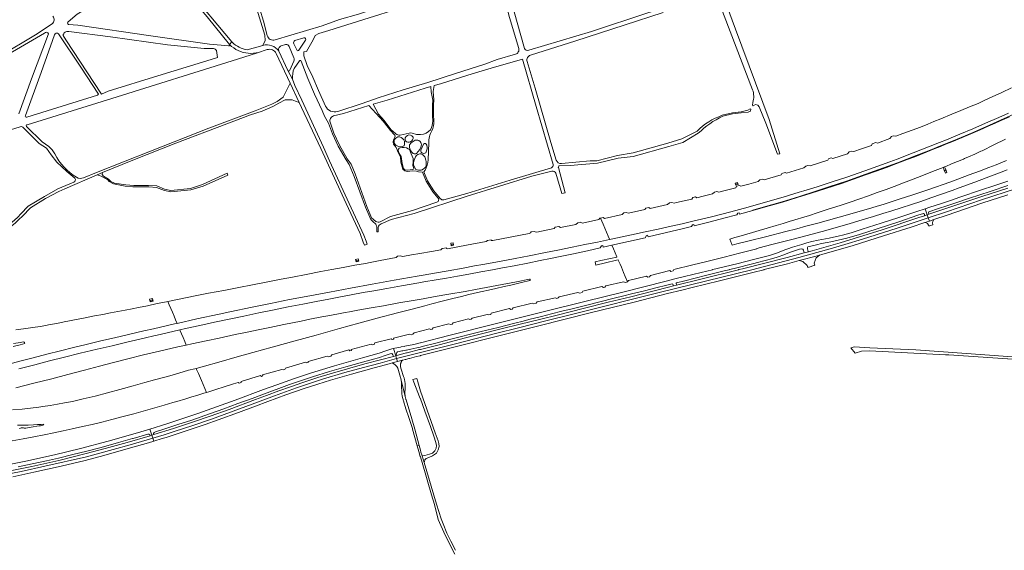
# Model space of a CAD drawing. Extents: x 148869 to 161638, y 453607 to 469810.
# Tile 66 of 256: x 154659 to 155497, y 460261 to 460713. Entities that reach past the tile are written whole.
import ezdxf

# ---------------------------------------------------------------- set-up
doc = ezdxf.new("R2010")
doc.units = 0
for name, color, linetype, lineweight in [('B-RO-VH-VERHARDING_ASFALT-GV', 251, 'CONTINUOUS', 18), ('B-RO-VH-VERHARDING_FUNDERING_ZAND-GV', 251, 'CONTINUOUS', 18), ('B-RO-VH-VERHARDING_GESLOTEN-GV', 251, 'CONTINUOUS', 18), ('B-RO-VH-VERHARDING_HALFVERHARDING-GV', 251, 'CONTINUOUS', 18), ('B-RO-VH-VERHARDING_HALFVERHARDING_GRIND-GV', 251, 'CONTINUOUS', 18), ('B-RO-VH-VERHARDING_OPEN-GV', 251, 'CONTINUOUS', 18)]:
    doc.layers.add(name, color=color, linetype=linetype, lineweight=lineweight)

msp = doc.modelspace()

# ---------------------------------------------------------------- linework, layer by layer
at = {"layer": 'B-RO-VH-VERHARDING_ASFALT-GV', "flags": 128}
for points in [[(155500, 460575.29), (155495.75, 460573.85), (155488.15, 460571.35), (155477.58, 460567.83), (155459.37, 460561.69), (155451.38, 460558.9), (155443.73, 460556.39), (155433.62, 460553.25), (155429.62, 460551.88), (155431.49, 460546.64), (155432.95, 460547.12), (155432.91, 460547.25), (155432.58, 460548.26), (155432.97, 460549.29), (155441.17, 460552.04), (155448.05, 460554.3), (155454.92, 460556.57), (155467.61, 460560.83), (155484.99, 460566.55), (155500, 460571.64)], [(155500, 460569.34), (155478.08, 460562.12), (155447.33, 460551.93), (155432.95, 460547.12), (155431.49, 460546.64), (155432.38, 460544.12), (155448.01, 460549.16), (155477.8, 460559.3), (155507.6, 460569.18)], [(155507.6, 460569.18), (155477.8, 460559.3), (155448.01, 460549.16), (155432.38, 460544.12), (155433.38, 460541.31), (155436.98, 460542.54), (155448.34, 460546.44), (155478.08, 460556.5), (155500, 460563.65)], [(154634.87, 460323.29), (154660.13, 460328.17), (154680.33, 460332.76), (154715.68, 460340.8), (154738.41, 460346.83), (154752.93, 460350.78), (154772.4, 460356.49), (154771.46, 460359.06), (154770, 460358.6), (154750.39, 460352.82), (154731.77, 460347.67), (154715.64, 460343.42), (154692.14, 460337.67), (154669.4, 460332.57), (154646.61, 460327.86)], [(154657.5, 460332.12), (154669.58, 460334.59), (154681.8, 460337.3), (154692.05, 460339.67), (154704.16, 460342.56), (154716.14, 460345.55), (154728.22, 460348.76), (154743.12, 460352.83), (154754.87, 460356.19), (154755.43, 460356.35), (154768.12, 460360.07), (154768.92, 460359.99), (154769.62, 460359.51), (154769.95, 460358.72), (154770, 460358.6), (154771.46, 460359.06), (154769.58, 460364.19), (154759.08, 460360.98), (154734.19, 460353.96), (154710.61, 460347.8), (154688.6, 460342.49), (154664.27, 460337.08), (154637.32, 460331.72)], [(154653.16, 460323.8), (154671.01, 460327.51), (154694.25, 460332.75), (154714.59, 460337.69), (154730.7, 460341.92), (154753.3, 460348.21), (154763.36, 460351.2), (154768.45, 460352.72), (154773.26, 460354.15), (154772.4, 460356.49), (154752.93, 460350.78), (154738.41, 460346.83), (154715.68, 460340.8), (154680.33, 460332.76), (154660.13, 460328.17), (154634.87, 460323.29)]]:
    msp.add_lwpolyline(points, dxfattribs=at)
for points in [[(155429.62, 460551.88), (155422.77, 460549.52), (155407.23, 460544.28), (155392.31, 460539.45), (155376.21, 460534.38), (155366.86, 460531.47), (155359.47, 460529.35), (155356.92, 460528.75), (155347.91, 460526.88), (155338.65, 460525.14), (155333.37, 460523.91), (155329.03, 460522.73), (155324.76, 460521.51), (155320.65, 460520.39), (155316.69, 460519.02), (155312.92, 460517.7), (155310.16, 460516.73), (155307, 460515.45), (155303.3, 460514.1), (155300.63, 460513.09), (155297.21, 460512.15), (155282.42, 460508.39), (155270.55, 460505.34), (155252.7, 460500.98), (155248.86, 460500.03), (155248.73, 460500), (155248.61, 460499.97), (155238.94, 460497.58), (155224.89, 460494.08), (155216.63, 460492.05), (155209.33, 460490.29), (155172.33, 460480.97), (155141.22, 460473.13), (155103.3, 460463.71), (155063.82, 460453.85), (155024.22, 460443.85), (155000.12, 460437.76), (155000, 460437.73), (154999.88, 460437.7), (154994.45, 460436.32), (154986.92, 460434.76), (154986.32, 460434.65), (154983.8, 460434.2), (154983.11, 460434.08), (154981.7, 460433.83), (154978.4, 460433.29), (154977.18, 460432.94), (154979.06, 460426.68), (154980.1, 460426.96), (154980.07, 460427.09), (154979.77, 460428.37), (154979.9, 460429.36), (154980.54, 460429.96), (154982.02, 460430.34), (154984.32, 460430.76), (154985, 460430.89), (154986.73, 460431.21), (154987.51, 460431.36), (154988.11, 460431.48), (154991.92, 460432.23), (154997.01, 460433.41), (154999.88, 460434.06), (155001.68, 460434.47), (155013.3, 460437.5), (155024.92, 460440.52), (155051.8, 460447.31), (155066.11, 460450.89), (155080.41, 460454.47), (155087.48, 460456.25), (155092.48, 460457.51), (155103.13, 460460.2), (155111.7, 460462.36), (155120.36, 460464.52), (155129.37, 460466.77), (155140.55, 460469.57), (155152.73, 460472.61), (155165.05, 460475.69), (155173.2, 460477.69), (155179.84, 460479.32), (155190.87, 460482.03), (155200.39, 460484.41), (155209.74, 460486.75), (155214.3, 460487.88), (155214.9, 460487.5), (155215.36, 460486.23), (155215.4, 460486.1), (155218.08, 460486.78), (155218.05, 460486.9), (155217.65, 460488.36), (155217.95, 460488.75), (155225.16, 460490.55), (155242.79, 460495.03), (155246.07, 460495.87), (155258.72, 460498.96), (155262.83, 460499.97), (155262.95, 460500), (155263.08, 460500.03), (155267.14, 460501.03), (155267.15, 460501.03), (155283.78, 460505.31), (155286.91, 460506.06), (155293.61, 460507.67), (155293.64, 460507.68), (155300.08, 460509.42), (155304.65, 460510.87), (155309.33, 460512.71), (155309.33, 460512.71), (155314.37, 460514.66), (155319.25, 460516.22), (155322.74, 460517.3), (155324.29, 460517.61), (155325.49, 460517.37), (155326.17, 460516.6), (155326.78, 460514.42), (155326.82, 460514.29), (155330.31, 460515.22), (155330.27, 460515.35), (155329.65, 460517.74), (155329.54, 460518.77), (155329.94, 460519.38), (155337.09, 460521.25), (155341.35, 460522.2), (155346.28, 460523.12), (155349.43, 460523.71), (155363.16, 460526.85), (155373.83, 460530.04), (155388.82, 460534.7), (155407.44, 460540.73), (155423.63, 460546.3), (155428.34, 460547.66), (155429.05, 460547.24), (155429.24, 460546.01), (155429.26, 460545.89), (155431.49, 460546.64)], [(155431.49, 460546.64), (155429.26, 460545.89), (155424.35, 460544.25), (155393.17, 460534.01), (155357.45, 460522.87), (155333.63, 460516.11), (155330.31, 460515.22), (155326.82, 460514.29), (155312.15, 460510.38), (155274.17, 460500.76), (155271.22, 460500.03), (155271.1, 460500), (155270.97, 460499.97), (155238.83, 460492), (155218.08, 460486.78), (155215.4, 460486.1), (155211.16, 460485.03), (155199.12, 460482.1), (155179.1, 460476.99), (155159.78, 460472.18), (155138.6, 460466.81), (155117.52, 460461.68), (155101.45, 460457.63), (155085.11, 460453.53), (155068.85, 460449.5), (155051.92, 460445.29), (155038.43, 460441.87), (155016.09, 460436.13), (155000.12, 460432.17), (155000, 460432.14), (154999.88, 460432.11), (154999.3, 460431.97), (154988.9, 460429.32), (154988.3, 460429.16), (154985.86, 460428.5), (154985.21, 460428.33), (154980.1, 460426.96), (154979.06, 460426.68), (154979.78, 460424.3), (155000, 460429.34), (155029.83, 460436.88), (155063.92, 460445.7), (155084.75, 460450.87), (155105.59, 460456.03), (155132.1, 460462.7), (155204.32, 460480.7), (155282.1, 460499.95), (155322.07, 460510.39), (155337.51, 460514.7), (155348.88, 460517.74), (155361.34, 460521.29), (155376.51, 460525.85), (155405.76, 460535.22), (155432.38, 460544.12)], [(155432.38, 460544.12), (155405.76, 460535.22), (155376.51, 460525.85), (155361.34, 460521.29), (155348.88, 460517.74), (155337.51, 460514.7), (155322.07, 460510.39), (155282.1, 460499.95), (155204.32, 460480.7), (155132.1, 460462.7), (155105.59, 460456.03), (155084.75, 460450.87), (155063.92, 460445.7), (155029.83, 460436.88), (155000, 460429.34), (154979.78, 460424.3), (154980.54, 460421.77), (154984.53, 460422.85), (154985.13, 460423.02), (154986.99, 460423.49), (154987.61, 460423.65), (154990.07, 460424.28), (154990.66, 460424.43), (154996.81, 460426), (154999.88, 460426.77), (155000, 460426.8), (155000.12, 460426.83), (155029.64, 460434.24), (155067.85, 460443.91), (155099.73, 460451.84), (155145.58, 460463.41), (155182.03, 460472.46), (155210.3, 460479.58), (155222.6, 460482.58), (155231.34, 460484.72), (155254.52, 460490.56), (155283.11, 460497.6), (155292.5, 460499.97), (155292.62, 460500), (155292.75, 460500.03), (155312.6, 460505.03), (155322.34, 460507.68), (155324.61, 460508.29), (155335.73, 460511.32), (155339.71, 460512.4), (155341.65, 460512.92), (155368.44, 460520.61), (155394.38, 460528.72), (155417.75, 460536.28), (155429.57, 460540.08), (155433.38, 460541.31)], [(155336.88, 460510.18), (155339.71, 460512.4), (155335.73, 460511.32), (155324.61, 460508.29), (155322.34, 460507.68), (155325.67, 460506.82), (155329.42, 460503.66), (155329.94, 460501.95), (155330.46, 460502.11), (155330.89, 460502.24), (155334.88, 460503.45), (155335.25, 460503.56), (155335.78, 460503.72), (155335.27, 460505.42)], [(154979.06, 460426.68), (154977.18, 460432.94), (154975.77, 460432.54), (154970.74, 460430.86), (154964.83, 460428.9), (154950.74, 460424.82), (154927.03, 460418.05), (154906.37, 460411.84), (154892.13, 460407.09), (154877.74, 460401.97), (154866.53, 460397.92), (154842.5, 460388.83), (154810.67, 460377.44), (154784.15, 460368.64), (154769.58, 460364.19), (154771.46, 460359.06), (154773.11, 460359.59), (154773.09, 460359.71), (154772.96, 460360.6), (154773.31, 460361.36), (154774.46, 460362.01), (154782.6, 460364.59), (154793.62, 460368.08), (154805.36, 460372.01), (154820.49, 460377.16), (154832.8, 460381.56), (154844.63, 460386.03), (154856.71, 460390.41), (154865.02, 460393.53), (154888.61, 460402.25), (154908.3, 460408.71), (154922.6, 460413.26), (154936.55, 460417.28), (154950.71, 460421.26), (154960.14, 460423.8), (154964.4, 460424.96), (154971, 460427.12), (154974.37, 460428.26), (154975.62, 460428.6), (154976.05, 460428.47), (154976.63, 460427.59), (154977.12, 460426.3), (154977.17, 460426.18)], [(154979.78, 460424.3), (154979.06, 460426.68), (154977.17, 460426.18), (154966.06, 460423.29), (154952.8, 460419.82), (154938, 460415.55), (154923.17, 460411.27), (154912.83, 460408.11), (154899.83, 460403.92), (154889.5, 460400.39), (154879.49, 460396.83), (154869.04, 460392.96), (154859.58, 460389.45), (154837.16, 460380.92), (154820.95, 460375.17), (154806.94, 460370.39), (154789.91, 460364.88), (154773.11, 460359.59), (154771.46, 460359.06), (154772.4, 460356.49), (154781.87, 460359.36), (154790.55, 460362.23), (154806.33, 460367.26), (154822.11, 460372.64), (154856.84, 460385.55), (154875.78, 460392.72), (154894.71, 460399.54), (154916.81, 460406.71), (154935.75, 460412.45), (154951.53, 460416.76), (154965.74, 460420.34)], [(154979.78, 460424.3), (154965.74, 460420.34), (154951.53, 460416.76), (154935.75, 460412.45), (154916.81, 460406.71), (154894.71, 460399.54), (154875.78, 460392.72), (154856.84, 460385.55), (154822.11, 460372.64), (154806.33, 460367.26), (154790.55, 460362.23), (154781.87, 460359.36), (154772.4, 460356.49), (154773.26, 460354.15), (154780.09, 460356.21), (154780.2, 460356.24), (154783.56, 460357.26), (154792.92, 460360.28), (154804.81, 460364.23), (154816.78, 460368.15), (154827.98, 460372.11), (154845.15, 460378.32), (154859.75, 460383.88), (154870.08, 460387.81), (154885.61, 460393.56), (154901.09, 460398.76), (154912.7, 460402.47), (154923.41, 460405.9), (154941.42, 460411.08), (154960.6, 460416.4), (154974.6, 460420.16), (154976.03, 460420.55), (154980.54, 460421.77)]]:
    msp.add_lwpolyline(points, close=True, dxfattribs=at)
at = {"layer": 'B-RO-VH-VERHARDING_FUNDERING_ZAND-GV', "flags": 128}
for points in [[(155230.56, 460745.77), (155231.36, 460749.96), (155231.47, 460772.75), (155234.91, 460778.08), (155248.48, 460742.98), (155263.66, 460702.79), (155282.83, 460653.14)], [(154700.24, 460711.04), (154707.74, 460717.32), (154738.09, 460735.61), (154765.65, 460751.36), (154769.44, 460751.77), (154779.6, 460748.53), (154785.96, 460746.27), (154794.08, 460743.37), (154774.88, 460766.08), (154771.58, 460763.07), (154769.37, 460761.06), (154765.03, 460758.65), (154756.86, 460759.49), (154748.67, 460759.53), (154737.18, 460763.73), (154734.7, 460764.08), (154723.57, 460763.82), (154698.46, 460757.43), (154672.09, 460747.92)], [(154832.73, 460750.68), (154842.59, 460742.81), (154850.81, 460736.8), (154856.36, 460729.79), (154860.85, 460721.64), (154867.6, 460699.57), (154868.04, 460695.12), (154866.05, 460690.91)], [(154919.3, 460639.26), (154913.36, 460652.61), (154908.37, 460663.72), (154903.65, 460673.78), (154900.9, 460681.87), (154900.9, 460685.45), (154903.13, 460685.67), (154908.82, 460695.62), (154910.42, 460699.19), (154913.59, 460700.9), (154922, 460703.55), (154951.77, 460712.78), (154984.57, 460723.1), (155003.17, 460728.71), (155024.56, 460735.52), (155052.24, 460743.88), (155066.09, 460747.64), (155071.31, 460733.02), (155075.36, 460716.69), (155080.9, 460697.7), (155083.73, 460688.33)], [(155088.54, 460688.24), (155082.39, 460710.44), (155075.36, 460735.88), (155073.56, 460749.32)], [(154869.7, 460699.22), (154866.34, 460711.57), (154863.27, 460721.63), (154859.14, 460728.3)], [(154962.12, 460722.24), (154947.32, 460717.43), (154931.3, 460712.79), (154916.48, 460707.62), (154876.42, 460695.51)], [(155204.92, 460722.07), (155193.62, 460718.57), (155145.57, 460702.82), (155092.36, 460686.72)], [(155093.83, 460682.41), (155132.36, 460694.84), (155173.43, 460708.09), (155206.77, 460718.88)], [(155283.05, 460642.28), (155282.61, 460639.85), (155283.17, 460639.55), (155283.2, 460639.56), (155285.17, 460640.42), (155287.19, 460640.05), (155288.42, 460638.61), (155294.18, 460624.7), (155303.91, 460598.29), (155306.13, 460598.68), (155296.93, 460627.91), (155268.23, 460704.71), (155260.62, 460725.42)], [(154686.48, 460709.07), (154672.48, 460699.94), (154641.79, 460681.68), (154625.81, 460672.17)], [(154621.87, 460667.57), (154680.07, 460701.25)], [(154683.39, 460700.73), (154668.93, 460662.28), (154658.16, 460632.59)], [(154665.25, 460623.31), (154737.39, 460645.67), (154844.26, 460679.21), (154861.3, 460684.62), (154860.23, 460684.47), (154858.01, 460684.17), (154855.78, 460684.06), (154853.55, 460684.15), (154851.33, 460684.43), (154849.15, 460684.91), (154847.02, 460685.58), (154844.96, 460686.43), (154842.97, 460687.46), (154841.09, 460688.66), (154839.32, 460690.02), (154837.7, 460691.45), (154837.71, 460691.38), (154837.72, 460691.3), (154837.72, 460691.22), (154837.72, 460691.14), (154837.7, 460691.06), (154837.68, 460690.98), (154837.66, 460690.91), (154837.63, 460690.84), (154837.59, 460690.77), (154837.54, 460690.71), (154837.49, 460690.64), (154837.44, 460690.59), (154837.38, 460690.54), (154837.31, 460690.49), (154837.24, 460690.45), (154837.17, 460690.42), (154837.1, 460690.39), (154837.02, 460690.37), (154836.94, 460690.36), (154836.86, 460690.35), (154836.79, 460690.35), (154836.71, 460690.36), (154836.63, 460690.38), (154830.58, 460690.93), (154820.48, 460691.85), (154770.52, 460699.12), (154708.39, 460708.02), (154700.46, 460708.77)], [(154700.72, 460702.73), (154736.2, 460698.1), (154784.86, 460691.36), (154816, 460688.09), (154823.84, 460688.08)], [(154663.78, 460631.15), (154677.1, 460667.85), (154688.69, 460699.79)], [(154691.95, 460700.58), (154711.06, 460672.26), (154725.92, 460649.43), (154725.26, 460648.39), (154665.03, 460629.9)], [(154826.42, 460686.38), (154827.31, 460680.58), (154818.34, 460677.59), (154776.61, 460664.83), (154734.34, 460651.82), (154728.63, 460649.47), (154698.27, 460695.7), (154695.81, 460699.27)], [(154894.74, 460686.96), (154892.32, 460692.25)], [(154893.27, 460694.96), (154900.71, 460697.37)], [(154902.32, 460695.21), (154896.62, 460686.88)], [(154879.44, 460686.09), (154879.54, 460685.95), (154879.61, 460685.86), (154879.56, 460685.96)], [(154881.51, 460690.35), (154885.3, 460691.52)], [(154888.41, 460690.06), (154892.4, 460680.36)], [(154892.33, 460677.55), (154888.99, 460669.66)], [(154892.56, 460671.33), (154897.12, 460677.69)], [(154898.68, 460677.48), (154904.36, 460662.73), (154909.92, 460649.22), (154916.32, 460635.59), (154918.52, 460630.5), (154921.77, 460624.63), (154925.21, 460615.48), (154930.11, 460604.97), (154936.91, 460593.5), (154939.51, 460589.35), (154943.69, 460579.19), (154953.39, 460553.04), (154956.07, 460546.57), (154957.72, 460542.75), (154959.52, 460540.91), (154961.97, 460538.62), (154962.94, 460536.45), (154963.09, 460532.19), (154963.97, 460532.31), (154964.1, 460535.85)], [(155080.99, 460683.3), (155065.44, 460678.83), (155054.85, 460674.83), (155029.83, 460667.05), (155006.33, 460659.28), (154985.43, 460652.9), (154964.08, 460646.24), (154950.4, 460641.42), (154929.63, 460634.66)], [(155011.48, 460626.5), (155011.3, 460631.93), (155011.11, 460640.16), (155011.4, 460644.55), (155010.78, 460651.6), (155011.7, 460656.63), (155017.02, 460658.19), (155034.13, 460663.44), (155044.21, 460666.66), (155060.4, 460671.53), (155087.05, 460679.12), (155098.7, 460638.96), (155112.95, 460589.53)], [(155115.69, 460593.21), (155110.96, 460608.33), (155097.81, 460654.39), (155090.94, 460677.2)], [(154887.21, 460669.55), (154891.05, 460662.04)], [(154661.2, 460545.38), (154668.05, 460552.7), (154680.79, 460560.43), (154692.24, 460566.5), (154692.37, 460566.57), (154697.34, 460568.74), (154724.83, 460580.78), (154729.47, 460582.64), (154755.33, 460593.08), (154791.85, 460607.58), (154835.26, 460624.21), (154855.31, 460631.9), (154865.24, 460634.81), (154874.52, 460638.94), (154879.6, 460641.78), (154884.96, 460644.61), (154890.86, 460644.66), (154893.81, 460643.43), (154896.89, 460642.21), (154889.19, 460658.63), (154883.3, 460646.79), (154878.07, 460643.05), (154873.62, 460640.8), (154859.34, 460635.22), (154820, 460620.46), (154770.36, 460600.78), (154724.31, 460582.78), (154713.38, 460578.18)], [(154979.02, 460615.6), (154974.98, 460619.21), (154969.07, 460626.9), (154964.5, 460632.37), (154959.81, 460640.72), (154971.65, 460644.22), (155004.05, 460654.38), (155008.9, 460655.8), (155009.23, 460651.28), (155010.49, 460644.26), (155010.28, 460640.29), (155010.22, 460631.3), (155010.72, 460626.43)], [(154926.14, 460630.77), (154934.54, 460632.88), (154956.01, 460639.58), (154962.48, 460632.96), (154968.42, 460626.43), (154974.71, 460618.33), (154977.84, 460615.12)], [(155257.57, 460630.56), (155265.59, 460632.57), (155273.11, 460633.47), (155279.04, 460634.05), (155281.02, 460634.83), (155281.35, 460636.5), (155280.81, 460636.85), (155278.8, 460635.83), (155272.97, 460634.35), (155265.64, 460633.48), (155256.94, 460631.35)], [(154962.24, 460541.09), (154958.3, 460544.04), (154957.26, 460546.88), (154954.56, 460553.62), (154944.47, 460581.59), (154940.97, 460589.87), (154937.76, 460594.27), (154931.31, 460605.91), (154926.35, 460616.11), (154923.23, 460625.47)], [(154573.19, 460572.07), (154570.79, 460584.56), (154570.73, 460593.68), (154586.06, 460598.95), (154618.67, 460608.94), (154659.44, 460621.56)], [(154662.21, 460620.61), (154675.64, 460607.35), (154681.66, 460603.37), (154685.8, 460597.78), (154690.43, 460591.51), (154698.93, 460583.39), (154705.95, 460577.74)], [(154688.83, 460598.56), (154686.62, 460601.91), (154683.68, 460604.9), (154677.95, 460608.7), (154664.65, 460621.83)], [(155235.52, 460617.88), (155222.73, 460611.46), (155210.58, 460607.65), (155181.14, 460599.54), (155167.84, 460597.01), (155150.1, 460592.7), (155144.48, 460592.64), (155120.13, 460590.27)], [(154979.27, 460612.02), (154980.75, 460612.99)], [(154990.43, 460616.21), (154982.81, 460614.59)], [(154990.78, 460606.09), (154992.17, 460607.93), (154994.65, 460609.63)], [(155000.22, 460614.92), (154996.75, 460615.11), (154992.94, 460616.14)], [(155118.49, 460588.42), (155127.48, 460588.61), (155150.89, 460590.56), (155168.43, 460594.88), (155181.22, 460596.29), (155211.41, 460604.92), (155223.39, 460608.15), (155236.6, 460616.07)], [(154979.76, 460603.26), (154981.09, 460599.69), (154983.09, 460596.05), (154983.52, 460591.52), (154985.09, 460585.62), (154986.78, 460584.03), (154988.97, 460583.66), (154993.39, 460584.1), (154996.7, 460583.8), (154998.4, 460583.29), (155001.77, 460582.93), (155005.09, 460575.27), (155010.56, 460566.33), (155015.12, 460560.96)], [(154993.6, 460585.17), (154988.87, 460584.75), (154986.9, 460584.9), (154985.79, 460586.08), (154984.55, 460590.26), (154983.77, 460596.33), (154982.08, 460598.99), (154981.31, 460600.68)], [(154989.74, 460602.94), (154990.74, 460602.16), (154992.3, 460598.59), (154993.81, 460594.65), (154993.75, 460591.95), (154993.59, 460588.57), (154994.54, 460585.96)], [(155000.8, 460602.26), (155002.73, 460606.78)], [(155005.48, 460601.96), (155004.65, 460599.55)], [(155005.38, 460606.04), (155005.67, 460603.89)], [(155006.55, 460593.56), (155007.21, 460607.9)], [(154994.67, 460593.27), (154995.86, 460595.97)], [(155004.07, 460595.12), (155004.67, 460593.2)], [(154966.6, 460538.99), (154975.16, 460542.67), (154994.64, 460547.89), (155039.93, 460562.56), (155094.95, 460579.45), (155111.88, 460583.79)], [(154998.52, 460584.69), (154996.1, 460585.29)], [(155002.73, 460585.72), (155001.55, 460585.08)], [(155017.04, 460560.39), (155011.5, 460566.96), (155006.04, 460575.72), (155003, 460583.29), (155004.09, 460584.62)], [(155111.58, 460586.72), (155076.36, 460576.02), (155039.5, 460564.86), (155019.88, 460559.51)], [(155115.38, 460582.13), (155120.36, 460564.76), (155123.3, 460565.47), (155117.52, 460586.81)], [(154704.95, 460574.59), (154691.47, 460568.74), (154680.15, 460562.38), (154666.26, 460554.06), (154659.88, 460547.63)], [(155014.14, 460557.4), (154993.26, 460550.23), (154974.56, 460545.3), (154965.81, 460540.79)]]:
    msp.add_lwpolyline(points, dxfattribs=at)
at = {"layer": 'B-RO-VH-VERHARDING_FUNDERING_ZAND-GV'}
for points in [[(154687.11, 460715.71, -0.416462), (154686.48, 460709.07)], [(154700.46, 460708.77, -0.613751), (154700.24, 460711.04)], [(154680.07, 460701.25, -0.633938), (154683.39, 460700.73)], [(154688.69, 460699.79, -0.60218), (154691.95, 460700.58)], [(154695.81, 460699.27, -0.427171), (154700.72, 460702.73)], [(154876.42, 460695.51, -0.422517), (154869.7, 460699.22)], [(154892.32, 460692.25, -0.46313), (154893.27, 460694.96)], [(154900.71, 460697.37, -0.716238), (154902.32, 460695.21)], [(154823.84, 460688.08, -0.365925), (154826.42, 460686.38)], [(154866.05, 460690.91, -0.304035), (154879.44, 460686.09)], [(154879.56, 460685.96, -0.454722), (154881.51, 460690.35)], [(154885.3, 460691.52, -0.388311), (154888.41, 460690.06)], [(154896.62, 460686.88, -0.58787), (154894.74, 460686.96)], [(155083.73, 460688.33, -0.418083), (155080.99, 460683.3)], [(155092.36, 460686.72, -0.403598), (155088.54, 460688.24)], [(154892.4, 460680.36, -0.165542), (154892.33, 460677.55)], [(154897.12, 460677.69, -0.596555), (154898.68, 460677.48)], [(155090.94, 460677.2, -0.464975), (155093.83, 460682.41)], [(154888.99, 460669.66, -0.622025), (154887.21, 460669.55)], [(154891.05, 460662.04, -0.097162), (154892.56, 460671.33)], [(155282.83, 460653.14, -0.161589), (155283.05, 460642.28)], [(154929.63, 460634.66, -0.384521), (154919.3, 460639.26)], [(154665.03, 460629.9, -0.649698), (154663.78, 460631.15)], [(154923.23, 460625.47, -0.436505), (154926.14, 460630.77)], [(155010.72, 460626.43, -0.095709), (155008.6, 460619.11)], [(155009.64, 460618.26, 0.134471), (155011.48, 460626.5)], [(155256.94, 460631.35, 0.106254), (155235.52, 460617.88)], [(155236.6, 460616.07, -0.088286), (155257.57, 460630.56)], [(154659.44, 460621.56, -0.387042), (154662.21, 460620.61)], [(154664.65, 460621.83, -0.720242), (154665.25, 460623.31)], [(155008.6, 460619.11, -0.202806), (155000.22, 460614.92)], [(155007.21, 460607.9, -0.117805), (155009.64, 460618.26)], [(154977.95, 460612.15, 0.399181), (154978.39, 460605.3)], [(154979.2, 460606.06, -0.55168), (154979.27, 460612.02)], [(154977.84, 460615.12, -0.384454), (154977.95, 460612.15)], [(154982.81, 460614.59, -0.239961), (154979.02, 460615.6)], [(154980.75, 460612.99, -0.340602), (154985.82, 460610.39)], [(154985.82, 460610.39, -0.272624), (154986.12, 460605.44)], [(154987.32, 460609.54, -0.940393), (154993.76, 460612.88)], [(154993.76, 460612.88, -0.716402), (154987.32, 460609.54)], [(154992.94, 460616.14, 0.11937), (154990.43, 460616.21)], [(154994.65, 460609.63, -0.598502), (155000.97, 460606.22)], [(154978.39, 460605.3, -0.117951), (154979.76, 460603.26)], [(154986.12, 460605.44, -0.339536), (154979.2, 460606.06)], [(154981.31, 460600.68, -0.469446), (154982.8, 460603.77)], [(154982.8, 460603.77, -0.182409), (154989.74, 460602.94)], [(154993.91, 460598.85, -0.289749), (154990.78, 460606.09)], [(155000.97, 460606.22, -0.179825), (154996.73, 460598.97)], [(155001.15, 460599.49, -0.486653), (155000.8, 460602.26)], [(155002.73, 460606.78, -0.670313), (155005.38, 460606.04)], [(155005.67, 460603.89, -0.116529), (155005.48, 460601.96)], [(154707.3, 460578.63, -0.139271), (154688.83, 460598.56)], [(154996.73, 460598.97, -0.332872), (154993.91, 460598.85)], [(154996.1, 460585.29, -0.270866), (154994.67, 460593.27)], [(154995.86, 460595.97, -0.471384), (155002.15, 460597.73)], [(155004.65, 460599.55, -0.344471), (155001.15, 460599.49)], [(155002.15, 460597.73, -0.167738), (155004.07, 460595.12)], [(155004.09, 460584.62, 0.108815), (155006.55, 460593.56)], [(155004.67, 460593.2, -0.133975), (155004.83, 460588.47)], [(155120.13, 460590.27, -0.355399), (155115.69, 460593.21)], [(154994.54, 460585.96, -0.376551), (154993.6, 460585.17)], [(155001.55, 460585.08, -0.18671), (154998.52, 460584.69)], [(155004.83, 460588.47, -0.213766), (155002.73, 460585.72)], [(155112.95, 460589.53, -0.297075), (155111.58, 460586.72)], [(155111.88, 460583.79, -0.357323), (155115.38, 460582.13)], [(155117.52, 460586.81, -0.583555), (155118.49, 460588.42)], [(154705.95, 460577.74, -0.535856), (154704.95, 460574.59)], [(154713.38, 460578.18, -0.240937), (154707.3, 460578.63)], [(155015.12, 460560.96, -0.528669), (155014.14, 460557.4)], [(155019.88, 460559.51, -0.292191), (155017.04, 460560.39)], [(154659.88, 460547.63, -0.133691), (154634.45, 460530.24)], [(154634.81, 460527.51, 0.103524), (154661.2, 460545.38)], [(154965.81, 460540.79, -0.28787), (154962.24, 460541.09)], [(154964.1, 460535.85, -0.268268), (154966.6, 460538.99)]]:
    msp.add_lwpolyline(points, format="xyb", dxfattribs=at)
at = {"layer": 'B-RO-VH-VERHARDING_FUNDERING_ZAND-GV', "flags": 128}
for points in [[(154724.83, 460580.78), (154728.33, 460579.62), (154734.03, 460576.41), (154735.16, 460575.05), (154738.92, 460572.91), (154748.74, 460570.95), (154755.14, 460570.49), (154768.76, 460570.41), (154775.33, 460570.05), (154782.18, 460567.22), (154787.51, 460566.17), (154804.7, 460567.91), (154815.02, 460571.13), (154836.1, 460580.54), (154835.45, 460582.17), (154814.62, 460572.5), (154804.31, 460569.02), (154787.55, 460567.46), (154782.33, 460568.48), (154775.57, 460571.23), (154768.54, 460571.69), (154755.98, 460571.72), (154749.21, 460572.14), (154739.58, 460573.54), (154736.54, 460574.96), (154734.65, 460576.96), (154730.31, 460579.51), (154729.17, 460581.04), (154729.47, 460582.64)], [(155436.21, 460541.11), (155436.98, 460542.54), (155433.38, 460541.31), (155429.57, 460540.08), (155430.51, 460539.82), (155431.77, 460539.36), (155432.67, 460537.96), (155432.9, 460537.11), (155433.02, 460537.15), (155434.6, 460537.65), (155436.04, 460538.15), (155436.2, 460538.2), (155435.86, 460539.71)], [(155382.73, 460433.43), (155369.54, 460434.29), (155366.49, 460433.5), (155370.14, 460429), (155375.57, 460430.51), (155382.35, 460430.78), (155447.01, 460427.53), (155447.57, 460427.5), (155449.8, 460427.36), (155499.76, 460424.23), (155500, 460424.22), (155511.91, 460423.48), (155593.39, 460416.49), (155593.42, 460416.49), (155593.45, 460416.48), (155593.63, 460418.59), (155504.13, 460425.91), (155500, 460426.2), (155421.87, 460431.64)]]:
    msp.add_lwpolyline(points, close=True, dxfattribs=at)
at = {"layer": 'B-RO-VH-VERHARDING_GESLOTEN-GV', "flags": 128}
for points in [[(155503.28, 460654.74), (155495.05, 460650.83), (155486.84, 460646.96), (155480.67, 460644.16), (155474.72, 460641.54), (155467.51, 460638.49), (155460.04, 460635.44), (155452.5, 460632.36), (155442.95, 460628.4), (155437.23, 460625.95), (155432.05, 460623.91), (155425.69, 460621.36), (155418.7, 460618.76), (155410.82, 460615.77), (155404.88, 460613.5), (155402.62, 460613.91), (155401.05, 460613.26), (155399.75, 460611.54), (155389.1, 460607.65), (155387.86, 460608.25), (155384.54, 460607.02), (155383.94, 460605.68), (155375.63, 460602.76), (155368.95, 460600.45), (155367.02, 460600.84), (155365.09, 460600.2), (155363.73, 460598.62), (155351.14, 460594.46), (155349.79, 460595.1), (155347.44, 460594.36), (155346.8, 460593.06), (155331.76, 460588.26), (155329.94, 460588.74), (155328.02, 460588.13), (155326.53, 460586.55), (155311.83, 460582.05), (155310.68, 460582.74), (155307.71, 460581.83), (155307.05, 460580.58), (155292.78, 460576.45), (155291.11, 460576.94), (155289, 460576.37), (155287.48, 460574.89), (155279.71, 460572.83), (155272.76, 460570.95), (155271.59, 460571.57), (155269.13, 460570.93), (155268.43, 460569.66), (155259.58, 460567.32), (155254.17, 460565.91), (155252.35, 460566.55), (155250.35, 460566.05), (155248.7, 460564.5), (155240.72, 460562.52), (155235.48, 460561.22), (155234.37, 460561.96), (155231.84, 460561.37), (155231.1, 460560.11), (155218.07, 460557.1), (155215.95, 460556.62), (155214.06, 460557.27), (155212.04, 460556.83), (155210.45, 460555.37), (155195.61, 460552.08), (155194.4, 460552.91), (155191.97, 460552.3), (155191.16, 460551.07), (155177.17, 460548.04), (155175.31, 460548.67), (155173.23, 460548.21), (155171.72, 460546.86), (155156.88, 460543.65), (155155.67, 460544.4), (155153.34, 460543.91), (155155.55, 460538.68), (155157.04, 460535.16), (155158.46, 460531.81), (155159.83, 460528.57), (155160.93, 460525.98), (155161.08, 460525.62), (155167.89, 460527.04), (155179.63, 460529.5), (155191.48, 460532.06), (155202.51, 460534.47), (155213.43, 460536.87), (155222.83, 460539.04), (155231.87, 460541.16), (155247.9, 460545.06), (155264.25, 460549.25), (155279.01, 460553.22), (155293.7, 460557.33), (155308.72, 460561.68), (155322.54, 460565.91), (155326.46, 460567.12), (155337.76, 460570.61), (155351.42, 460574.96), (155362.97, 460578.84), (155378.29, 460584.1), (155392.68, 460589.27), (155399.64, 460591.76), (155406.02, 460594.13), (155419.56, 460599.28), (155432.6, 460604.39), (155441.95, 460608.12), (155447.79, 460610.55), (155459.11, 460615.17), (155470.22, 460619.85), (155481.15, 460624.59), (155492.4, 460629.57), (155500.78, 460633.3)], [(155501.61, 460630.17), (155493.66, 460626.59), (155489.31, 460624.65), (155483.42, 460622.04), (155476.55, 460619.03), (155468.52, 460615.58), (155461.1, 460612.43), (155452.38, 460608.8), (155446.55, 460606.4), (155442.81, 460604.87), (155437.48, 460602.7), (155430.53, 460599.86), (155420.98, 460596.11), (155414.43, 460593.61), (155404.74, 460589.95), (155397.72, 460587.35), (155388.1, 460583.83), (155379.04, 460580.59), (155368.87, 460577), (155358.4, 460573.38), (155345.2, 460569.07), (155332.73, 460565), (155320.72, 460561.31), (155308.15, 460557.42), (155296.99, 460554.2), (155283.05, 460550.35), (155271.68, 460547.19), (155271.34, 460548.35), (155270.2, 460548.05), (155269.52, 460546.69), (155258.33, 460543.72), (155246.61, 460540.69), (155236.42, 460538.08), (155233.16, 460537.21), (155232.83, 460538.38), (155231.7, 460538.08), (155230.9, 460536.67), (155223.9, 460534.98), (155193.92, 460527.83), (155193.5, 460529.37), (155192.42, 460529.11), (155191.34, 460527.2), (155163.12, 460520.8), (155163.4, 460520.15), (155164.47, 460517.62), (155165.84, 460514.37), (155167.25, 460511.04), (155167.38, 460510.73), (155161.92, 460509.49), (155153.61, 460507.68), (155148.91, 460506.66), (155149.51, 460503.83), (155157.56, 460505.74), (155166.89, 460507.97), (155168.4, 460508.33), (155168.52, 460508.05), (155169.98, 460504.61), (155171.1, 460501.97), (155172, 460499.83), (155172.93, 460497.64), (155174.39, 460494.19), (155176.32, 460489.64), (155177.32, 460490.8), (155192.62, 460494.39), (155193.75, 460493.65), (155195.03, 460493.93), (155195.8, 460495.15), (155212.26, 460499.26), (155213.31, 460498.45), (155215.26, 460498.93), (155215.65, 460500.01), (155232.09, 460504.08), (155243.93, 460506.92), (155258.64, 460510.65), (155271.76, 460513.9), (155286.31, 460517.73), (155286.53, 460518.03), (155286.69, 460518.12), (155288.44, 460518.55), (155299.12, 460521.36), (155317.43, 460525.96), (155328.22, 460528.82), (155341.94, 460532.52), (155355, 460536.28), (155366, 460539.39), (155376.05, 460542.36), (155385.66, 460545.22), (155393.71, 460547.69), (155401.45, 460550.12), (155409.37, 460552.65), (155418.11, 460555.48), (155425.95, 460558.08), (155434.45, 460561), (155443.67, 460564.18), (155452.68, 460567.37), (155458.57, 460569.5), (155471.91, 460574.38), (155475.64, 460575.78), (155483.82, 460578.88), (155493.12, 460582.47), (155499.63, 460585.02)], [(155507.81, 460633.5), (155493.94, 460627.18), (155484.36, 460622.89), (155469.05, 460616.25), (155456.91, 460611.08), (155442.7, 460605.27), (155433.96, 460601.77), (155422.03, 460597.02), (155406.07, 460590.97), (155390.28, 460585.14), (155375.27, 460579.74), (155362.79, 460575.37), (155347.75, 460570.39), (155336.57, 460566.76), (155321.84, 460562.09), (155307.95, 460557.82), (155291.73, 460553.2), (155282.95, 460550.72), (155283.05, 460550.35), (155296.99, 460554.2), (155308.15, 460557.42), (155320.72, 460561.31), (155332.73, 460565), (155345.2, 460569.07), (155358.4, 460573.38), (155368.87, 460577), (155379.04, 460580.59), (155388.1, 460583.83), (155397.72, 460587.35), (155404.74, 460589.95), (155414.43, 460593.61), (155420.98, 460596.11), (155430.53, 460599.86), (155437.48, 460602.7), (155442.81, 460604.87), (155446.55, 460606.4), (155452.38, 460608.8), (155461.1, 460612.43), (155468.52, 460615.58), (155476.55, 460619.03), (155483.42, 460622.04), (155489.31, 460624.65), (155493.66, 460626.59), (155501.61, 460630.17)], [(155498.84, 460592.78), (155490.23, 460589.33), (155483.85, 460586.89), (155475.88, 460583.84), (155467.25, 460580.58), (155457.65, 460577.03), (155450.8, 460574.54), (155432.99, 460568.3), (155419.15, 460563.61), (155407.74, 460559.88), (155394.71, 460555.7), (155388.06, 460553.64), (155381.37, 460551.7), (155372.38, 460549.2), (155363.69, 460546.72), (155356.51, 460544.69), (155347.31, 460542.11), (155338.28, 460539.62), (155328.2, 460536.94), (155320.47, 460534.84), (155311.2, 460532.44), (155293.83, 460528.03), (155280, 460524.58), (155269.3, 460521.91), (155265.35, 460520.96), (155264.47, 460523.08), (155264.25, 460523.66), (155263.47, 460525.97), (155267.8, 460527.27), (155273.23, 460528.87), (155282.67, 460531.62), (155288.32, 460533.26), (155295.11, 460535.29), (155302.95, 460537.62), (155308.89, 460539.4), (155313.98, 460540.91), (155331.4, 460546.19), (155337.75, 460548.27), (155347.25, 460551.34), (155357.34, 460554.69), (155365.75, 460557.44), (155373.37, 460560.1), (155381.49, 460562.94), (155388.78, 460565.52), (155396.59, 460568.33), (155403.27, 460570.77), (155411.2, 460573.76), (155419.49, 460576.91), (155426.84, 460579.74), (155435.94, 460583.41), (155445, 460587.02), (155446.3, 460587.54), (155447.27, 460587.92), (155452.27, 460590.01), (155462.23, 460594.14), (155463.26, 460594.58), (155466.56, 460595.97), (155471.89, 460598.32), (155477.1, 460600.76), (155478.16, 460601.26), (155488.14, 460606.11), (155498.07, 460610.97)], [(154647.84, 460419.11), (154659, 460422.03), (154670.45, 460425.01), (154681.95, 460427.94), (154693.7, 460430.87), (154704.81, 460433.62), (154715.5, 460436.27), (154727.98, 460439.27), (154739.68, 460442.04), (154751.55, 460444.82), (154764.56, 460447.79), (154772.86, 460449.69), (154790.74, 460453.79), (154792.92, 460454.28), (154792.76, 460454.66), (154791.68, 460457.22), (154790.32, 460460.42), (154788.9, 460463.77), (154787.61, 460466.83), (154786.19, 460470.18), (154785.03, 460472.91), (154783.94, 460472.67), (154776.01, 460471.08), (154767.69, 460469.31), (154759.95, 460467.68), (154754.54, 460466.6), (154748.83, 460465.51), (154742.36, 460464.26), (154736.24, 460463.19), (154729.65, 460461.91), (154722.59, 460460.57), (154714.59, 460459.12), (154705.64, 460457.32), (154701.47, 460456.45), (154696.9, 460455.52), (154690.64, 460454.3), (154684.83, 460453.27), (154680.85, 460452.49), (154676.59, 460451.74), (154672.11, 460450.98), (154666.27, 460450.12), (154662.13, 460449.54), (154655.65, 460448.8)], [(154655.6, 460399.45), (154671.1, 460403.47), (154686.18, 460407.2), (154700.04, 460410.73), (154714.1, 460414.4), (154726.76, 460417.79), (154738.72, 460420.98), (154750.97, 460424.2), (154764.34, 460427.41), (154777.9, 460430.56), (154793.52, 460434.17), (154800.78, 460435.74), (154799.44, 460438.89), (154798.05, 460442.17), (154796.65, 460445.48), (154795.57, 460448.02), (154795.3, 460448.68), (154789.29, 460447.31), (154776, 460444.29), (154774.38, 460443.92), (154764.83, 460441.69), (154750.19, 460438.22), (154737.72, 460435.29), (154724.89, 460432.33), (154710.55, 460428.98), (154697.17, 460425.49), (154684.4, 460422.26), (154671.72, 460419.07), (154658.18, 460415.59)], [(154653.61, 460437.22), (154659.6, 460438.12), (154661.77, 460438.46), (154662.33, 460438.4), (154662.67, 460438.26), (154662.9, 460437.99), (154663.02, 460437.62), (154663.18, 460437.17), (154659.4, 460436.13), (154653.43, 460434.52)], [(154652.53, 460354.26), (154661.8, 460355.98), (154671.11, 460357.79), (154679.68, 460359.42), (154687.97, 460361.07), (154695.92, 460362.79), (154703.68, 460364.5), (154712.43, 460366.42), (154720.67, 460368.3), (154728.73, 460370.25), (154737.51, 460372.48), (154746.9, 460374.91), (154755.97, 460377.38), (154764.02, 460379.59), (154776.03, 460382.95), (154781.95, 460384.66), (154789.4, 460386.9), (154792.67, 460387.87), (154800.36, 460390.15), (154805.47, 460391.64), (154809.87, 460393.01), (154815.77, 460394.84), (154817.83, 460395.49), (154816.41, 460398.84), (154815, 460402.16), (154813.58, 460405.53), (154811.01, 460411.59), (154809.56, 460415.01), (154809.14, 460415.98), (154808.02, 460415.69), (154802.72, 460414.31), (154790.62, 460410.84), (154783.62, 460408.86), (154773.58, 460406.1), (154765.39, 460403.88), (154755.49, 460401.09), (154744.15, 460397.96), (154733.6, 460395.12), (154723.19, 460392.4), (154713.07, 460389.94), (154703.91, 460387.91), (154697.14, 460386.59), (154691.05, 460385.53), (154684.98, 460384.5), (154678.65, 460383.51), (154675.23, 460383.02), (154668.09, 460382.11), (154660.99, 460381.3), (154652.88, 460380.55)], [(154656.93, 460367.5), (154666.03, 460367.74), (154670.68, 460367.91), (154674.02, 460368.06), (154677.34, 460368.28), (154679.3, 460368.45), (154679.39, 460367.83), (154676.73, 460367.16), (154675.41, 460367.17), (154673.5, 460366.87), (154670.52, 460366.24), (154665.68, 460365.33), (154664.17, 460365.07), (154663.33, 460365.06), (154662.77, 460365.1), (154662.12, 460365.26), (154661.18, 460365.39), (154660.65, 460365.35), (154660.14, 460365.26), (154659.5, 460365.03), (154659.17, 460364.88), (154658.84, 460364.71)]]:
    msp.add_lwpolyline(points, dxfattribs=at)
for points in [[(155446.21, 460584.19), (155447.05, 460582.14), (155448.32, 460582.71), (155447.67, 460584.23), (155447.48, 460584.71)], [(155270.12, 460574.23), (155268.07, 460573.69), (155268.56, 460571.81), (155270.61, 460572.36)], [(155268.52, 460572.76), (155268.7, 460572.02), (155270.54, 460572.51), (155270.34, 460573.21)], [(155270.54, 460572.51), (155268.7, 460572.02), (155268.52, 460572.76), (155270.34, 460573.21)], [(155161.08, 460525.62), (155160.93, 460525.98), (155159.83, 460528.57), (155158.46, 460531.81), (155157.04, 460535.16), (155155.55, 460538.68), (155153.34, 460543.91), (155152.74, 460543.78), (155152, 460542.6), (155137.95, 460539.68), (155136.11, 460540.28), (155134, 460539.85), (155132.5, 460538.51), (155119.17, 460535.78), (155117.77, 460536.66), (155114.77, 460536.11), (155113.97, 460534.9), (155099.07, 460531.95), (155097.7, 460532.04), (155096.8, 460532.58), (155094.3, 460532.04), (155093.72, 460531.26), (155092.72, 460530.82), (155061.57, 460524.84), (155060.42, 460524.84), (155060.3, 460525.45), (155057.13, 460524.82), (155056.07, 460523.93), (155039.26, 460520.78), (155023.13, 460517.84), (155022.25, 460517.94), (155022.14, 460518.59), (155018.71, 460518.01), (155018.1, 460517.4), (155017.32, 460516.8), (155009.58, 460515.44), (154999.44, 460513.7), (154992.5, 460512.52), (154985.07, 460511.3), (154982.94, 460511.85), (154980.63, 460511.46), (154979.48, 460510.35), (154965.81, 460507.91), (154957.31, 460506.2), (154953.35, 460505.34), (154944.28, 460503.69), (154934.29, 460501.87), (154924.71, 460500.09), (154915.28, 460498.31), (154902.89, 460495.94), (154891.28, 460493.72), (154881.47, 460491.76), (154868.83, 460489.32), (154858.59, 460487.34), (154843.97, 460484.5), (154832.68, 460482.34), (154819.69, 460479.88), (154809.63, 460477.88), (154800.2, 460476.04), (154785.03, 460472.91), (154786.19, 460470.18), (154787.61, 460466.83), (154788.9, 460463.77), (154790.32, 460460.42), (154791.68, 460457.22), (154792.76, 460454.66), (154792.92, 460454.28), (154809.6, 460458.04), (154828.65, 460462.12), (154837.96, 460464.05), (154856.89, 460467.99), (154872.3, 460471.18), (154888.67, 460474.47), (154906, 460477.8), (154922.66, 460480.97), (154940.6, 460484.33), (154959.11, 460487.7), (154977.72, 460491.04), (154997.25, 460494.47), (155002.3, 460495.38), (155011.94, 460497.05), (155023.63, 460499.09), (155036.35, 460501.36), (155046.07, 460503.14), (155053.11, 460504.43), (155067.28, 460507.05), (155080.68, 460509.58), (155092.64, 460511.86), (155106.68, 460514.64), (155117, 460516.68), (155129.24, 460519.12), (155140.12, 460521.3), (155150.9, 460523.51)], [(154795.3, 460448.68), (154795.57, 460448.02), (154796.65, 460445.48), (154798.05, 460442.17), (154799.44, 460438.89), (154800.78, 460435.74), (154805.53, 460436.81), (154817.8, 460439.47), (154828.6, 460441.8), (154842.33, 460444.73), (154852.68, 460446.89), (154861.96, 460448.81), (154871.82, 460450.86), (154883.66, 460453.25), (154898.6, 460456.25), (154905.95, 460457.8), (154916.17, 460459.73), (154921.35, 460460.71), (154930.34, 460462.52), (154936.05, 460463.57), (154939.74, 460464.23), (154946.73, 460465.39), (154958.27, 460467.46), (154968.55, 460469.34), (154981.67, 460471.7), (154993.84, 460473.78), (155002.31, 460475.28), (155012.48, 460477.06), (155024.25, 460479.05), (155038.12, 460481.42), (155046.81, 460483.03), (155065.11, 460486.46), (155081.99, 460489.67), (155092.81, 460491.79), (155093.23, 460491.82), (155093.41, 460491.77), (155093.53, 460491.61), (155093.58, 460491.31), (155093.5, 460491.04), (155093.39, 460490.92), (155093.22, 460490.81), (155086.05, 460489.1), (155077.03, 460486.84), (155071.37, 460485.52), (155064.25, 460483.96), (155058.06, 460482.57), (155052.49, 460481.36), (155048.72, 460480.55), (155041.37, 460478.78), (155035.07, 460477.25), (155027.71, 460475.37), (155018.45, 460473.03), (155009.73, 460470.82), (155003.88, 460469.3), (154992.99, 460466.47), (154980.45, 460463.19), (154963.2, 460458.63), (154947.62, 460454.44), (154931.14, 460449.9), (154911.24, 460444.35), (154893.3, 460439.36), (154873.98, 460434.02), (154857.34, 460429.34), (154844.2, 460425.7), (154828.57, 460421.33), (154816.28, 460417.89), (154809.14, 460415.98), (154809.56, 460415.01), (154811.01, 460411.59), (154813.58, 460405.53), (154815, 460402.16), (154816.41, 460398.84), (154817.83, 460395.49), (154819.81, 460396.13), (154825.78, 460398.03), (154833.04, 460400.34), (154841.01, 460402.86), (154844.97, 460404.04), (154845.75, 460403.3), (154847.39, 460403.82), (154847.6, 460404.81), (154863.88, 460409.77), (154864.74, 460409.18), (154865.89, 460409.51), (154865.66, 460410.34), (154882.05, 460415.13), (154883.28, 460414.69), (154884.66, 460415.07), (154885.2, 460416.22), (154902.31, 460421.27), (154903.41, 460420.66), (154904.64, 460420.98), (154904.42, 460421.81), (154920.73, 460426.45), (154922.12, 460425.92), (154923.74, 460426.38), (154924.61, 460427.56), (154939.01, 460431.62), (154940.1, 460431.01), (154941.3, 460431.26), (154941.11, 460432.15), (154958.06, 460436.67), (154959.23, 460436.02), (154960.7, 460436.42), (154961.24, 460437.62), (154975.07, 460441.22), (154975.93, 460440.55), (154977.32, 460440.9), (154977.15, 460441.77), (154990.69, 460445.14), (154992.32, 460444.59), (154993.74, 460445.01), (154994.82, 460446.23), (155007.84, 460449.64), (155008.86, 460448.98), (155010.1, 460449.25), (155010.79, 460450.41), (155024.31, 460453.86), (155025.6, 460453.33), (155027.12, 460453.73), (155027.83, 460454.81), (155040.97, 460458.07), (155042.02, 460457.45), (155043.3, 460457.74), (155043.98, 460458.81), (155056.82, 460461.95), (155058.11, 460461.44), (155059.88, 460461.84), (155060.4, 460462.85), (155075.8, 460466.79), (155076.98, 460466.14), (155078.14, 460466.41), (155079.02, 460467.56), (155095.19, 460471.41), (155096.7, 460470.89), (155098.67, 460471.36), (155099.43, 460472.49), (155114.93, 460476.14), (155116.17, 460475.54), (155117.46, 460475.87), (155118.07, 460476.85), (155134.01, 460480.62), (155135.63, 460480.02), (155137.7, 460480.56), (155138.46, 460481.73), (155154.61, 460485.52), (155155.87, 460484.84), (155157.14, 460485.1), (155157.84, 460486.33), (155172.83, 460489.76), (155174.54, 460489.12), (155176.22, 460489.53), (155176.32, 460489.64), (155174.39, 460494.19), (155172.93, 460497.64), (155172, 460499.83), (155171.1, 460501.97), (155169.98, 460504.61), (155168.52, 460508.05), (155168.4, 460508.33), (155166.89, 460507.97), (155157.56, 460505.74), (155149.51, 460503.83), (155148.91, 460506.66), (155153.61, 460507.68), (155161.92, 460509.49), (155167.38, 460510.73), (155167.25, 460511.04), (155165.84, 460514.37), (155164.47, 460517.62), (155163.4, 460520.15), (155163.12, 460520.8), (155155.59, 460519.09), (155155.28, 460520.62), (155154.15, 460520.36), (155153.07, 460518.43), (155142.15, 460516), (155130.35, 460513.47), (155120.46, 460511.43), (155110.7, 460509.44), (155101.93, 460507.68), (155091.37, 460505.55), (155079.89, 460503.31), (155069.99, 460501.4), (155061.44, 460499.86), (155051.6, 460498.02), (155041.18, 460496.1), (155031.64, 460494.4), (155022.25, 460492.77), (155013.34, 460491.26), (155002.96, 460489.51), (154998.76, 460488.76), (154984.02, 460486.14), (154971.44, 460483.96), (154960.29, 460482), (154951.39, 460480.42), (154941.01, 460478.55), (154931.97, 460476.78), (154922.15, 460474.96), (154911.36, 460472.87), (154899.91, 460470.64), (154887.59, 460468.21), (154875.49, 460465.73), (154862.56, 460463.15), (154849.83, 460460.48), (154837.19, 460457.87), (154824.64, 460455.19), (154812.42, 460452.51), (154800.13, 460449.78)], [(155026.2, 460520.4), (155028.2, 460520.72), (155027.88, 460522.72), (155025.88, 460522.4)], [(155028.14, 460520.94), (155026.3, 460520.59), (155026.18, 460521.36), (155028.01, 460521.68)], [(155026.18, 460521.36), (155026.3, 460520.59), (155028.14, 460520.94), (155028.01, 460521.68)], [(154944.8, 460508.72), (154945.25, 460506.59), (154947.57, 460507.09), (154947.11, 460509.21)], [(154945.43, 460506.92), (154945.29, 460507.62), (154945.28, 460507.68), (154947.12, 460508.05), (154947.27, 460507.29)], [(154945.28, 460507.68), (154945.29, 460507.62), (154945.43, 460506.92), (154947.27, 460507.29), (154947.12, 460508.05)], [(154771.92, 460475.45), (154769.43, 460474.86), (154769.97, 460472.58), (154772.46, 460473.16)], [(154770.07, 460473.77), (154771.81, 460474.2), (154772, 460473.43), (154770.26, 460473)], [(154772, 460473.43), (154771.81, 460474.2), (154770.07, 460473.77), (154770.26, 460473)]]:
    msp.add_lwpolyline(points, close=True, dxfattribs=at)
at = {"layer": 'B-RO-VH-VERHARDING_HALFVERHARDING-GV', "flags": 128}
for points in [[(154983.68, 460405.7), (154987.09, 460392.26), (154987.01, 460392.8), (154986.95, 460393.35), (154986.91, 460393.89), (154986.88, 460394.44), (154986.86, 460394.98), (154986.86, 460395.33), (154986.98, 460398.63), (154987.03, 460399.25), (154987.07, 460399.87), (154987.09, 460400.49), (154987.09, 460401.11), (154987.08, 460401.73), (154987.06, 460402.35), (154987.02, 460402.97), (154986.96, 460403.59), (154986.88, 460404.21), (154986.79, 460404.82), (154986.68, 460405.43), (154986.56, 460406.04), (154986.46, 460406.49), (154986.43, 460406.65), (154986.27, 460407.25), (154986.11, 460407.85), (154985.92, 460408.44), (154985.73, 460409.02), (154983.79, 460415.27), (154983.18, 460417.28), (154983.14, 460417.63), (154983.11, 460417.98), (154983.1, 460418.33), (154983.11, 460418.69), (154983.13, 460419.04), (154983.17, 460419.39), (154983.22, 460419.74), (154983.29, 460420.08), (154983.38, 460420.43), (154983.48, 460420.76), (154983.6, 460421.1), (154983.73, 460421.42), (154983.87, 460421.75), (154984.03, 460422.06), (154984.21, 460422.37), (154984.39, 460422.67), (154984.53, 460422.85), (154980.54, 460421.77), (154976.03, 460420.55), (154976.07, 460420.54), (154976.43, 460420.37), (154976.79, 460420.19), (154977.14, 460419.99), (154977.49, 460419.78), (154977.83, 460419.56), (154978.15, 460419.33), (154978.47, 460419.08), (154978.77, 460418.82), (154979.07, 460418.54), (154979.36, 460418.26), (154979.63, 460417.97), (154979.89, 460417.66), (154980.14, 460417.34), (154980.36, 460417.04), (154980.77, 460416.06), (154983.16, 460408.3), (154983.31, 460407.65), (154983.45, 460407), (154983.57, 460406.35)], [(154997.72, 460404.63), (154996.93, 460407.41), (154993.5, 460406.56), (154994.45, 460404.2), (154999.4, 460391.88), (154999.95, 460390.33), (155000, 460390.2), (155000.05, 460390.08), (155003.82, 460379.58), (155008.53, 460366.54), (155011.53, 460358.16), (155013.27, 460352.92), (155013.29, 460352.79), (155013.61, 460350.41), (155013.41, 460347.99), (155012.41, 460345.77), (155010.25, 460343.92), (155007.68, 460342.88), (155003.91, 460341.84), (155001.94, 460341.57), (155001.6, 460341.59), (155003.35, 460335.98), (155003.41, 460336.38), (155003.84, 460338.06), (155005.04, 460339.14), (155007.26, 460340.22), (155010.38, 460341.63), (155013.61, 460343.86), (155015.23, 460346.52), (155015.89, 460349.42), (155015.68, 460351.99), (155015.14, 460354.35), (155012.56, 460361.14), (155007.47, 460375.51), (155000.04, 460396.5), (155000, 460396.63)], [(154987.09, 460392.26), (154983.68, 460405.7), (154983.78, 460405.04), (154983.86, 460404.38), (154983.92, 460403.71), (154983.98, 460403.05), (154984.01, 460402.38), (154984.04, 460401.72), (154984.05, 460401.05), (154984.04, 460400.38), (154984.02, 460399.72), (154984.12, 460396.84), (154984.12, 460396.34), (154984.16, 460395.57), (154984.29, 460394.3), (154984.6, 460392.5), (154984.88, 460391.25), (154985.31, 460389.61), (154985.51, 460388.9), (154985.7, 460388.21), (154987.78, 460381.44), (154990.14, 460374.03), (154993.24, 460364.66), (154993.34, 460364.28), (154997.36, 460349.93), (154998.97, 460350.35), (154995.34, 460364.21), (154992.88, 460373.13), (154987.88, 460389.09), (154987.71, 460389.61), (154987.55, 460390.13), (154987.41, 460390.66), (154987.29, 460391.19), (154987.18, 460391.73)]]:
    msp.add_lwpolyline(points, close=True, dxfattribs=at)
msp.add_lwpolyline([(155029.87, 460261.12), (155025.96, 460268.88), (155022.66, 460275.73), (155019.39, 460283.62), (155017.75, 460287.93), (155013.89, 460300.37), (155003.35, 460335.98), (155001.6, 460341.59), (155001.31, 460342.32), (155000.51, 460344.67), (155000.04, 460346.31), (155000, 460346.44), (154998.97, 460350.35), (154997.36, 460349.93), (154998.7, 460345.14), (154999.96, 460340.88), (155000, 460340.75), (155001.46, 460335.81), (155009.58, 460308.35), (155011.98, 460300.02), (155015.14, 460287.33), (155021.26, 460273.93), (155029.44, 460257.96)], dxfattribs=at)
at = {"layer": 'B-RO-VH-VERHARDING_HALFVERHARDING_GRIND-GV', "flags": 128}
for points in [[(154755.02, 460790.14), (154774.88, 460766.08), (154794.08, 460743.37), (154799.48, 460737.52), (154818.45, 460715.2), (154837.67, 460691.53), (154837.67, 460691.53), (154839.5, 460693.87), (154802.34, 460738.5), (154800.97, 460740.13), (154797.93, 460743.73), (154780.5, 460764.14), (154780.14, 460764.61), (154779.27, 460765.75), (154778.84, 460766.26), (154757.27, 460792.08), (154749.54, 460801.33), (154736.16, 460817.25)], [(154839.5, 460693.87), (154837.67, 460691.53), (154837.7, 460691.45), (154839.32, 460690.02), (154841.09, 460688.66), (154842.97, 460687.46), (154844.96, 460686.43), (154847.02, 460685.58), (154849.15, 460684.91), (154851.33, 460684.43), (154853.55, 460684.15), (154855.78, 460684.06), (154858.01, 460684.17), (154860.23, 460684.47), (154861.3, 460684.62), (154869.64, 460687.26)], [(154866.05, 460690.91), (154852.65, 460687.16)], [(154877.18, 460683.98), (154889.19, 460658.63), (154896.89, 460642.21), (154898.77, 460638.13), (154915.3, 460603.08), (154936.84, 460556.4), (154948.66, 460530.87), (154948.67, 460530.87), (154951.39, 460523.46), (154952.33, 460520.89), (154954.7, 460521.73), (154953.76, 460524.29), (154951.93, 460529.24), (154939.33, 460556.23), (154922.69, 460592.59), (154917.42, 460604.11), (154899.03, 460644.12), (154893.28, 460656.59), (154891.05, 460662.04)], [(154891.05, 460662.04), (154887.21, 460669.55), (154887.2, 460669.59), (154887.18, 460669.62), (154879.61, 460685.86), (154879.54, 460685.95), (154879.44, 460686.09)]]:
    msp.add_lwpolyline(points, dxfattribs=at)
at = {"layer": 'B-RO-VH-VERHARDING_HALFVERHARDING_GRIND-GV'}
for points in [[(154839.99, 460693.38, -0.007075), (154839.5, 460693.87)], [(154852.65, 460687.16, -0.15667), (154839.99, 460693.38)], [(154879.44, 460686.09, 0.304035), (154866.05, 460690.91)], [(154869.64, 460687.26, -0.37521), (154877.18, 460683.98)]]:
    msp.add_lwpolyline(points, format="xyb", dxfattribs=at)
at = {"layer": 'B-RO-VH-VERHARDING_OPEN-GV', "flags": 128}
msp.add_lwpolyline([(155447.4, 460584.89), (155447.02, 460585.8), (155446.53, 460586.97), (155446.3, 460587.54), (155445, 460587.02), (155445.23, 460586.51), (155446.04, 460584.63), (155446.14, 460584.38)], close=True, dxfattribs=at)

doc.saveas('drawing.dxf')
